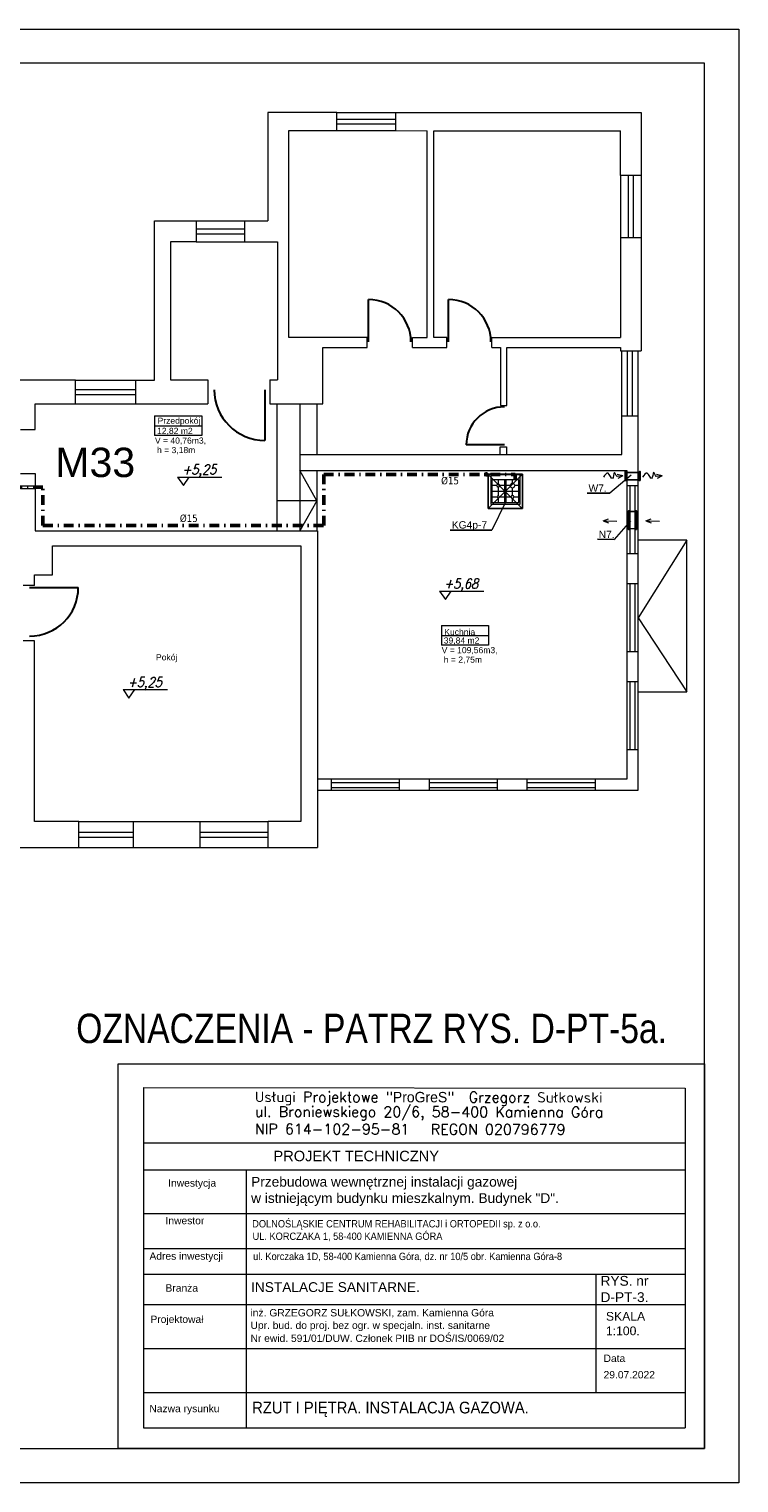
# Model space of a CAD drawing. Extents: x 34439 to 126910, y -74890 to 17912.
# Tile 94 of 144: x 116574 to 118023, y -58617 to -55647. Entities that reach past the tile are written whole.
import ezdxf

# ---------------------------------------------------------------- set-up
doc = ezdxf.new("R2010")
doc.units = 0
doc.header["$MEASUREMENT"] = 0
for name, pattern in [('DASHDOT', [8.5, 4, -2, 0.5, -2]), ('DASHED', [19.05, 12.7, -6.35]), ('Przerywana długa', [1058333.301544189, 634999.990463, -423333.311081])]:
    doc.linetypes.add(name, pattern=pattern)
for name, color, linetype, lineweight in [('0.25', 6, 'Continuous', 9), ('062', 62, 'Continuous', 0), ('_konstrukcja', 96, 'Continuous', 20), ('_stolarka', 82, 'Continuous', 30), ('A-ARM', 1, 'Continuous', 15), ('inst-gaz-rury', 50, 'Continuous', 50), ('Opisy_wymiary.2D77', 7, 'Continuous', 0), ('tabelka', 255, 'Continuous', 13), ('tabelka2', 251, 'Continuous', 13), ('urzadzenia', 6, 'Continuous', 15), ('wymiar', 3, 'Continuous', 13), ('WYMIARKI', 10, 'Continuous', 13)]:
    doc.layers.add(name, color=color, linetype=linetype, lineweight=lineweight)
doc.layers.add('Opisy', color=2, linetype='Continuous')
doc.layers.add('urządzenia', color=140, linetype='Continuous')
doc.styles.add('GA4-ATR-TEXT', font='arial.ttf', dxfattribs={"width": 0.9})
doc.styles.add('GENERATED_STYLE_1', font='ARIAL.TTF')
doc.styles.add('ROMANS', font='SIMPLEX.SHX', dxfattribs={"width": 0.85, "oblique": 15, "height": 16})
doc.styles.get("Standard").update_dxf_attribs({"font": 'ARIALN.TTF'})
doc.styles.add('T.N.ROMAN', font='SIMPLEX')

# ---------------------------------------------------------------- blocks, each defined once
blk = doc.blocks.new('DYBY2002-B01x0504')
at = {"layer": 'A-ARM'}
for p, q in [((0, 60), (60, 60)), ((0, 0), (0, 60)), ((60, 60), (60, 5)), ((2.5, 11), (2.5, 55.5)), ((2.5, 45), (13.5, 45)), ((57.5, 34), (2.5, 34)), ((2.5, 33.5), (57.5, 33.5)), ((3.5, 56.5), (56.5, 56.5)), ((15.5, 47), (15.5, 56.5)), ((15.5, 25), (15.5, 43)), ((17.5, 45), (41.5, 45)), ((28.5, 11), (28.5, 55.5)), ((31.5, 55.5), (31.5, 11)), ((44.5, 56.5), (44.5, 48)), ((44.5, 42), (44.5, 26.5)), ((47.5, 45), (57.5, 45)), ((57.5, 55.5), (57.5, 11)), ((60, 0), (0, 0)), ((12.5, 22), (2.5, 22)), ((56.5, 10), (3.5, 10)), ((15.5, 10), (15.5, 19)), ((40, 22), (18.5, 22)), ((44.5, 17.5), (44.5, 10)), ((57.5, 22), (49, 22)), ((60, 5), (60, 5)), ((60, 5), (60, 0))]:
    blk.add_line(p, q, dxfattribs=at)
for centre, radius in [((15.5, 45), 2), ((44.5, 45), 3), ((15.5, 22), 3), ((44.5, 22), 4.5)]:
    blk.add_circle(centre, radius, dxfattribs=at)
for centre, start, end in [((3.5, 55.5), 90, 180), ((56.5, 55.5), 0, 90), ((3.5, 11), 180, 270), ((56.5, 11), 270, 0)]:
    blk.add_arc(centre, 1, start, end, dxfattribs=at)

msp = doc.modelspace()

# ---------------------------------------------------------------- hatches: boundary and pattern name
at = {"layer": 'inst-gaz-rury', "linetype": 'Continuous'}
h = msp.add_hatch(color=256, dxfattribs=at)
h.paths.add_polyline_path([(117509.2, -56556.8, 0.420252), (117507.6, -56555.3), (117507.6, -56556.8)])
h.paths.add_polyline_path([(117506.2, -56556.8, 0.408201), (117507.6, -56558.3), (117507.6, -56556.8)])
h.paths.add_polyline_path([(117507.6, -56556.8), (117507.6, -56558.3, 0.417728), (117509.2, -56556.8)])
msp.add_hatch(color=256, dxfattribs=at).paths.add_polyline_path([(117507.6, -56556.8), (117507.6, -56555.3, 0.409454), (117506.2, -56556.8, 0.001073), (117506.2, -56556.8)])

# ---------------------------------------------------------------- linework, layer by layer
at = {"linetype": 'Continuous', "lineweight": 18}
for p, q in [((116830.3, -56437.2), (116926.8, -56437.2)), ((116830.3, -56437.2), (116830.3, -56477.4)), ((116830.3, -56457.8), (116926.8, -56457.8)), ((116926.8, -56437.2), (116926.8, -56477.4)), ((116926.8, -56477.4), (116830.3, -56477.4)), ((117415.8, -56865.4), (117512.3, -56865.4)), ((117415.8, -56865.4), (117415.8, -56905.6)), ((117512.3, -56865.4), (117512.3, -56905.6)), ((117415.8, -56885.9), (117512.3, -56885.9)), ((117512.3, -56905.6), (117415.8, -56905.6))]:
    msp.add_line(p, q, dxfattribs=at)
at = {"linetype": 'DASHED', "ltscale": 20}
for p, q in [((117511.7, -56626.6), (117581.7, -56556.6)), ((117581.7, -56626.8), (117511.7, -56556.8))]:
    msp.add_line(p, q, dxfattribs=at)
msp.add_lwpolyline([(117581.7, -56626.6), (117581.7, -56556.6), (117511.7, -56556.6), (117511.7, -56626.6)], close=True, dxfattribs=at)
at = {"layer": '0.25'}
for p, q in [((117786.5, -56559.7), (117774.8, -56561.3)), ((117786.5, -56559.7), (117775, -56557.2)), ((117786.5, -56559.7), (117776.2, -56565.3)), ((117866.6, -56559.7), (117854.8, -56561.3)), ((117866.5, -56559.7), (117855, -56557.2)), ((117866.5, -56559.7), (117856.2, -56565.3)), ((117746.1, -56651.6), (117774, -56652.4)), ((117746.2, -56651.7), (117757.2, -56647.8)), ((117746.2, -56651.7), (117757.1, -56656)), ((117833.3, -56651.6), (117861.2, -56652.4)), ((117833.4, -56651.7), (117844.4, -56647.8)), ((117833.4, -56651.7), (117844.3, -56656))]:
    msp.add_line(p, q, dxfattribs=at)
for points in [[(117774.8, -56561.3), (117772.2, -56558.7), (117768.4, -56544.5), (117766.3, -56575.9), (117756.6, -56547.5), (117749.9, -56557.8), (117746.7, -56562.6)], [(117854.8, -56561.3), (117852.2, -56558.7), (117848.4, -56544.5), (117846.4, -56575.9), (117836.6, -56547.5), (117829.9, -56557.8), (117826.7, -56562.6)]]:
    msp.add_open_spline(points, degree=3, knots=[11.780807, 11.780807, 11.780807, 11.780807, 21.987019, 35.220977, 49.180037, 61.636698, 61.636698, 61.636698, 61.636698], dxfattribs=at)
at = {"layer": '062', "linetype": 'Przerywana długa', "flags": 128}
msp.add_lwpolyline([(113823.4, -55647), (118023.4, -55647), (118023.4, -58617), (113823.4, -58617)], close=True, dxfattribs=at)
at = {"layer": '_konstrukcja', "ltscale": 50}
for p, q in [((117202.3, -55817.2), (117061.6, -55817.2)), ((117061.6, -55817.2), (117061.6, -56039.1)), ((117202.3, -55854.3), (117202.3, -55817.2)), ((117202.3, -55817.2), (117322.7, -55817.2)), ((117202.3, -55830.8), (117322.7, -55830.8)), ((117322.7, -55854.3), (117322.7, -55817.2)), ((117322.7, -55817.2), (117823.7, -55817.2)), ((117823.7, -55817.2), (117823.7, -55945.9)), ((117104.7, -56277), (117104.7, -55854.3)), ((117104.7, -55854.3), (117202.3, -55854.3)), ((117202.3, -55840.8), (117322.7, -55840.8)), ((117202.3, -55854.3), (117322.7, -55854.3)), ((117322.7, -55854.3), (117386.9, -55854.6)), ((117386.9, -56277), (117386.9, -55854.6)), ((117400.8, -56277), (117400.8, -55854.6)), ((117400.8, -55854.6), (117781.6, -55854.6)), ((117781.6, -55945.9), (117781.6, -55854.6)), ((117823.7, -55945.9), (117781.6, -55945.9)), ((117781.6, -55945.9), (117781.6, -56073.8)), ((117797.6, -55945.9), (117797.6, -56073.8)), ((117807.6, -55945.9), (117807.6, -56073.8)), ((117823.7, -55945.9), (117823.7, -56073.8)), ((116829.8, -56364.3), (116829.8, -56039.1)), ((116829.8, -56039.1), (116915.4, -56039.1)), ((116915.4, -56039.1), (116915.4, -56081.7)), ((116915.4, -56039.1), (117013.7, -56039.1)), ((117013.7, -56039.1), (117013.7, -56081.7)), ((117013.7, -56039.1), (117061.6, -56039.1)), ((116915.4, -56055.4), (117013.7, -56055.4)), ((116915.4, -56065.4), (117013.7, -56065.4)), ((116915.4, -56081.7), (116862.9, -56081.7)), ((116862.9, -56081.7), (116862.9, -56363.3)), ((116915.4, -56081.7), (117013.7, -56081.7)), ((117013.7, -56081.7), (117081.2, -56081.7)), ((117081.2, -56081.7), (117081.2, -56363.3)), ((117823.7, -56073.8), (117781.6, -56073.8)), ((117781.6, -56073.8), (117781.6, -56277)), ((117823.7, -56073.8), (117823.7, -56304.1)), ((117264.3, -56277), (117104.7, -56277)), ((117264.3, -56297.7), (117264.3, -56277)), ((117356.6, -56297.7), (117356.6, -56277)), ((117356.6, -56277), (117386.9, -56277)), ((117427.3, -56277), (117400.8, -56277)), ((117427.3, -56297.7), (117427.3, -56277)), ((117518.7, -56297.7), (117518.7, -56277)), ((117518.7, -56277), (117781.6, -56277)), ((117173.6, -56412.7), (117173.6, -56297.7)), ((117173.6, -56297.7), (117264.3, -56297.7)), ((117356.6, -56297.7), (117427.3, -56297.7)), ((117518.7, -56297.7), (117536.8, -56297.7)), ((117536.8, -56297.7), (117536.8, -56416.2)), ((117549.8, -56416.2), (117549.8, -56297.7)), ((117549.8, -56297.7), (117781.5, -56297.7)), ((117781.5, -56297.7), (117781.5, -56304.1)), ((117781.5, -56304.1), (117823.7, -56304.1)), ((117784.4, -56437.3), (117784.4, -56304.1)), ((117796.2, -56437.3), (117796.2, -56304.1)), ((117806.2, -56437.3), (117806.2, -56304.1)), ((117817.9, -56437.3), (117817.9, -56304.1)), ((116669, -56364.3), (116453.6, -56364.3)), ((116669, -56412.7), (116669, -56364.3)), ((116669, -56364.3), (116792.3, -56364.3)), ((116792.3, -56412.7), (116792.3, -56364.3)), ((116792.3, -56364.3), (116829.8, -56364.3)), ((116862.9, -56363.3), (116939.3, -56363.3)), ((116939.3, -56363.3), (116939.3, -56412.7)), ((117065.9, -56363.3), (117065.9, -56412.7)), ((117065.9, -56363.3), (117081.2, -56363.3)), ((116669, -56383.5), (116792.3, -56383.5)), ((116669, -56393.5), (116792.3, -56393.5)), ((116586.1, -56464.8), (116586.1, -56412.7)), ((116586.1, -56412.7), (116669, -56412.7)), ((116669, -56412.7), (116792.3, -56412.7)), ((116792.3, -56412.7), (116939.3, -56412.7)), ((117065.9, -56412.7), (117173.6, -56412.7)), ((117079.8, -56412.7), (117079.8, -56672.3)), ((117126.9, -56412.7), (117126.9, -56672.3)), ((117161.6, -56412.7), (117161.6, -56516.3)), ((117536.8, -56416.2), (117549.8, -56416.2)), ((117784.4, -56516.3), (117784.4, -56437.3)), ((117784.4, -56437.3), (117817.9, -56437.3)), ((117817.9, -57202.1), (117817.9, -56437.3)), ((116556.5, -56464.8), (116586.1, -56464.8)), ((117126.9, -56516.3), (117126.9, -56548.8)), ((117126.9, -56516.3), (117784.4, -56516.3)), ((117535.6, -56516.3), (117535.6, -56500.7)), ((117535.6, -56500.7), (117549.1, -56500.7)), ((117549.1, -56500.7), (117549.1, -56516.3)), ((117126.9, -56548.8), (117794.7, -56548.8)), ((117161.6, -56610.5), (117126.9, -56548.8)), ((117161.6, -56548.8), (117161.6, -56672.3)), ((117794.7, -56548.8), (117794.7, -57179.2)), ((116556.5, -56554.8), (116586.1, -56554.8)), ((116586.1, -56554.8), (116586.1, -56672.3)), ((117817.7, -56580.3), (117794.7, -56580.3)), ((117801.6, -56719.2), (117801.6, -56580.3)), ((117811.6, -56719.2), (117811.6, -56580.3)), ((117161.6, -56610.5), (117079.8, -56610.5)), ((117161.6, -56610.5), (117126.9, -56672.3)), ((116586.1, -56672.3), (117162.8, -56672.3)), ((117162.8, -56672.3), (117162.8, -57319.3)), ((117917.3, -56691.4), (117817.9, -56691.4)), ((117917.3, -56691.4), (117817.9, -56849.8)), ((117917.3, -57001.1), (117917.3, -56691.4)), ((116622, -56761.8), (116622, -56702.7)), ((116622, -56702.7), (117128.7, -56702.7)), ((117128.7, -56702.7), (117128.7, -57266.1)), ((117817.7, -56719.2), (117794.7, -56719.2)), ((116584.9, -56783.6), (116562.2, -56783.6)), ((116584.9, -56783.6), (116584.9, -56761.8)), ((116584.9, -56761.8), (116622, -56761.8)), ((117817.7, -56780.3), (117794.7, -56780.3)), ((117801.6, -56919.2), (117801.6, -56780.3)), ((117811.6, -56919.2), (117811.6, -56780.3)), ((117817.9, -56849.8), (117917.3, -57001.1)), ((116584.9, -56896.6), (116562.2, -56896.6)), ((116584.9, -57266.1), (116584.9, -56896.6)), ((117817.7, -56919.2), (117794.7, -56919.2)), ((117817.7, -56980.3), (117794.7, -56980.3)), ((117801.6, -57119.2), (117801.6, -56980.3)), ((117811.6, -57119.2), (117811.6, -56980.3)), ((117817.9, -57001.1), (117917.3, -57001.1)), ((117817.7, -57119.2), (117794.7, -57119.2)), ((117794.7, -57179.2), (117162.8, -57179.2)), ((117162.8, -57202.1), (117817.9, -57202.1)), ((117191.4, -57202.1), (117191.4, -57179.2)), ((117191.4, -57186.1), (117330.3, -57186.1)), ((117191.4, -57196.1), (117330.3, -57196.1)), ((117330.3, -57202.1), (117330.3, -57179.2)), ((117391.4, -57202.1), (117391.4, -57179.2)), ((117391.4, -57186.1), (117530.3, -57186.1)), ((117391.4, -57196.1), (117530.3, -57196.1)), ((117530.3, -57202.1), (117530.3, -57179.2)), ((117591.4, -57202.1), (117591.4, -57179.2)), ((117591.4, -57186.1), (117730.3, -57186.1)), ((117591.4, -57196.1), (117730.3, -57196.1)), ((117730.3, -57202.1), (117730.3, -57179.2)), ((116675.9, -57266.1), (116584.9, -57266.1)), ((116675.9, -57319.3), (116675.9, -57266.1)), ((116675.9, -57266.1), (116787.5, -57266.1)), ((116675.9, -57287.7), (116787.5, -57287.7)), ((116787.5, -57319.3), (116787.5, -57266.1)), ((116787.5, -57266.1), (116923.4, -57266.1)), ((116923.4, -57319.3), (116923.4, -57266.1)), ((116923.4, -57266.1), (117062.3, -57266.1)), ((116923.4, -57287.7), (117062.3, -57287.7)), ((117128.7, -57266.1), (117062.3, -57266.1)), ((117062.3, -57319.3), (117062.3, -57266.1)), ((116540.8, -57319.3), (116675.9, -57319.3)), ((116675.9, -57297.7), (116787.5, -57297.7)), ((116675.9, -57319.3), (116787.5, -57319.3)), ((116787.5, -57319.3), (116923.4, -57319.3)), ((116923.4, -57297.7), (117062.3, -57297.7)), ((116923.4, -57319.3), (117062.3, -57319.3)), ((117062.3, -57319.3), (117162.8, -57319.3))]:
    msp.add_line(p, q, dxfattribs=at)
at = {"layer": '_stolarka', "linetype": 'ByBlock', "ltscale": 50}
for p, q in [((117267.4, -56286), (117267.4, -56199.6)), ((117430.7, -56286), (117430.7, -56199.6)), ((117055.6, -56383.7), (117055.6, -56487.4)), ((117544.5, -56496.6), (117466.7, -56496.6)), ((116575, -56787.8), (116674.4, -56787.8))]:
    msp.add_line(p, q, dxfattribs=at)
for centre, radius, start, end in [((117267.4, -56286), 86.4, 0, 90), ((117430.7, -56286), 86.4, 0, 90), ((117055.6, -56383.7), 103.7, 180, 270), ((117544.5, -56496.6), 77.8, 90, 180), ((116575, -56787.8), 99.4, 270, 0)]:
    msp.add_arc(centre, radius, start, end, dxfattribs=at)
at = {"layer": 'inst-gaz-rury', "linetype": 'DASHDOT', "ltscale": 5}
for p, q in [((117175.9, -56556.8), (117566.5, -56556.8)), ((117175.9, -56661.5), (117175.9, -56556.8)), ((116602.4, -56582.9), (115737.6, -56582.9)), ((116602.4, -56661.5), (116602.4, -56582.9)), ((116602.4, -56661.5), (117175.9, -56661.5))]:
    msp.add_line(p, q, dxfattribs=at)
at = {"layer": 'inst-gaz-rury', "linetype": 'Continuous'}
msp.add_line((117566.5, -56567.7), (117566.5, -56556.8), dxfattribs=at)
msp.add_circle((117507.7, -56556.8), 1.5, dxfattribs=at)
at = {"layer": 'Opisy'}
for p, q in [((117713.9, -56595), (117760.2, -56595)), ((117433.9, -56670.6), (117518.7, -56670.7)), ((117734.8, -56689.4), (117768.4, -56689.5))]:
    msp.add_line(p, q, dxfattribs=at)
at = {"layer": 'Opisy_wymiary.2D77', "linetype": 'Continuous'}
for p, q in [((117953.4, -55717), (114013.4, -55717)), ((117953.4, -58547), (117953.4, -55717)), ((114013.4, -58547), (117953.4, -58547))]:
    msp.add_line(p, q, dxfattribs=at)
at = {"layer": 'tabelka', "linetype": 'Continuous'}
msp.add_lwpolyline([(116755.9, -57760.6), (117953.4, -57760.6), (117953.4, -58547), (116755.9, -58547)], close=True, dxfattribs=at)
at = {"layer": 'tabelka2', "linetype": 'Continuous'}
msp.add_line((116807.8, -57809.3), (116807.8, -58504.6), dxfattribs=at)
at = {"layer": 'tabelka2'}
for p, q in [((116807.8, -57809.3), (117914, -57810.9)), ((117914, -57810.9), (117914, -58504.6)), ((116807.8, -57922), (117914, -57922)), ((116807.8, -57977.5), (117913.4, -57977.5)), ((117017, -57977.5), (117017, -58504.6)), ((116807.8, -58066.7), (117913.4, -58066.7)), ((116807.8, -58137.9), (117913.4, -58137.9)), ((116807.8, -58190.8), (117913.4, -58190.8)), ((117732.1, -58432.6), (117732.1, -58190.8)), ((116807.8, -58252.6), (117914, -58252.6)), ((116807.8, -58342.6), (117914, -58342.6)), ((116807.8, -58432.6), (117914, -58432.6)), ((116807.8, -58504.6), (117914, -58504.6))]:
    msp.add_line(p, q, dxfattribs=at)
at = {"layer": 'urzadzenia', "linetype": 'Continuous'}
for p, q in [((116556.5, -56579.9), (116586.1, -56579.9)), ((116556.5, -56585.9), (116586.1, -56585.9))]:
    msp.add_line(p, q, dxfattribs=at)
at = {"layer": 'urządzenia', "ltscale": 0.2}
for p, q in [((117791.5, -56552.8), (117821.9, -56552.7)), ((117791.5, -56567.7), (117821.9, -56567.7)), ((117798.3, -56632.7), (117814, -56632.7)), ((117798.3, -56667.7), (117814, -56667.6))]:
    msp.add_line(p, q, dxfattribs=at)
at = {"layer": 'urządzenia', "linetype": 'Continuous'}
for points in [[(117793.1, -56569.5), (117793.1, -56551.1), (117791.5, -56551.1), (117791.5, -56569.5)], [(117821.9, -56569.5), (117821.9, -56551.1), (117820.2, -56551.1), (117820.2, -56569.5)], [(117799.9, -56669.4), (117799.9, -56631.1), (117798.3, -56631.1), (117798.3, -56669.4)], [(117814, -56669.4), (117814, -56631.1), (117812.4, -56631.1), (117812.4, -56669.4)]]:
    msp.add_lwpolyline(points, close=True, dxfattribs=at)
at = {"layer": 'wymiar'}
for p, q in [((117803.3, -56558.4), (117760.2, -56595)), ((117546.5, -56613.8), (117518.7, -56670.7)), ((117802.4, -56651.9), (117768.4, -56689.5))]:
    msp.add_line(p, q, dxfattribs=at)
at = {"layer": 'WYMIARKI'}
for p, q in [((116877.2, -56562.1), (116967.8, -56562.1)), ((117412.1, -56795), (117502.6, -56795)), ((116766, -56996.4), (116856.6, -56996.4))]:
    msp.add_line(p, q, dxfattribs=at)
for points in [[(116877.2, -56562.1), (116889.2, -56579.5), (116901.1, -56562.1)], [(117412.1, -56795), (117424, -56812.4), (117435.9, -56795)], [(116766, -56996.4), (116777.9, -57013.8), (116789.9, -56996.4)]]:
    msp.add_lwpolyline(points, dxfattribs=at)

# ---------------------------------------------------------------- block references
at = {"layer": 'A-ARM', "xscale": -1, "rotation": 179.9999999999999}
msp.add_blockref('DYBY2002-B01x0504', (117516.6, -56557.7), dxfattribs=at)

# ---------------------------------------------------------------- texts
at = {"style": 'GENERATED_STYLE_1'}
for s, p in [('W7.', (117716.3, -56592.3)), ('KG4p-7', (117437.1, -56667.4)), ('N7.', (117737.1, -56686.8))]:
    msp.add_text(s, height=15, dxfattribs=at).set_placement(p)
at = {"linetype": 'Continuous', "char_height": 12.5, "style": 'GENERATED_STYLE_1'}
for s, insert, attachment_point in [('Przedpokój', (116836.3, -56457.1), 7), ('V = 40,76m3,', (116831, -56481.4), 1), ('12,82 m2', (116835.3, -56461.6), 1), ('h = 3,18m', (116835.3, -56500.8), 1), ('Kuchnia', (117421.8, -56885.2), 7), ('39,84 m2', (117420.8, -56889.8), 1), ('Pokój', (116833.1, -56940.4), 7), ('V = 109,56m3,', (117416.5, -56909.5), 1), ('h = 2,75m', (117420.8, -56928.9), 1)]:
    msp.add_mtext(s, dxfattribs=dict(at, insert=insert, attachment_point=attachment_point))
at = {"layer": '_konstrukcja', "linetype": 'Continuous', "insert": (116627.6, -56563.1), "char_height": 60, "attachment_point": 7, "style": 'GENERATED_STYLE_1'}
msp.add_mtext('M33', dxfattribs=at)
at = {"layer": 'tabelka2', "style": 'GENERATED_STYLE_1'}
for s, p in [('inż. GRZEGORZ SUŁKOWSKI, zam. Kamienna Góra', (117026.1, -58276.9)), ('Projektował', (116821.8, -58290.2)), ('Upr. bud. do proj. bez ogr. w specjaln. inst. sanitarne', (117026.1, -58302.5)), ('Nr ewid. 591/01/DUW. Członek PIIB nr DOŚ/IS/0069/02', (117026.1, -58329))]:
    msp.add_text(s, height=15, dxfattribs=at).set_placement(p)
at = {"layer": 'tabelka2', "style": 'GENERATED_STYLE_1', "width": 0.9}
msp.add_text('RZUT I PIĘTRA. INSTALACJA GAZOWA. ', height=24, dxfattribs=at).set_placement((117029.5, -58475.1))
at = {"layer": 'tabelka2', "char_height": 21.327, "width": 2654.47, "attachment_point": 1, "rotation": 359.9094, "style": 'T.N.ROMAN'}
for s, insert in [('Usługi Projektowe "{\\fBrush Script MT|b0|i0|c0|p66;ProGreS}"  Grzegorz Sułkowski', (117035.2, -57817.7)), ('ul. Broniewskiego 20/6, 58-400 Kamienna Góra\\PNIP 614-102-95-81   REGON 020796779', (117035.2, -57847.8))]:
    msp.add_mtext(s, dxfattribs=dict(at, insert=insert))
at = {"layer": 'tabelka2', "attachment_point": 1}
for s, insert, char_height, width, style in [('PROJEKT TECHNICZNY', (117073, -57938.5), 21.349, 2657.127, 'GENERATED_STYLE_1'), ('{\\fArial|b0|i0|c238|p0;Inwestycja }', (116858.1, -57996.8), 15, 1107.136, 'GENERATED_STYLE_1'), ('Przebudowa wewnętrznej instalacji gazowej\\Pw istniejącym budynku mieszkalnym. Budynek "D".', (117027.4, -57991.8), 20, 1469.909, 'GENERATED_STYLE_1'), ('Inwestor}', (116852.6, -58073.6), 15, 1107.136, 'GENERATED_STYLE_1'), ('DOLNOŚLĄSKIE CENTRUM REHABILITACJI i ORTOPEDII sp. z o.o.', (117029.6, -58080.1), 15, 1107.136, 'GA4-ATR-TEXT'), ('UL. KORCZAKA 1, 58-400 KAMIENNA GÓRA', (117030.3, -58105.6), 15, 1107.136, 'GA4-ATR-TEXT'), ('Adres inwestycji}', (116819.8, -58146.1), 15, 1107.136, 'GENERATED_STYLE_1'), ('ul. Korczaka 1D, 58-400 Kamienna Góra, dz. nr 10/5 obr. Kamienna Góra-8', (117031.4, -58146.8), 15, 1107.136, 'GA4-ATR-TEXT'), ('Branża}', (116852.6, -58211.3), 15, 1107.136, 'GENERATED_STYLE_1'), ('INSTALACJE SANITARNE. ', (117027.3, -58207), 20, 1107.136, 'GENERATED_STYLE_1'), ('{\\fArial|b0|i0|c238|p0;RYS. nr \\PD-PT-3.}', (117740.9, -58194.2), 20, 1107.136, 'GENERATED_STYLE_1'), ('{\\fArial|b0|i0|c238|p0;SKALA \\P1:100.}', (117751.9, -58267.8), 17.791, 1107.136, 'GENERATED_STYLE_1'), ('Data}', (117747.1, -58354.9), 15, 1107.136, 'GENERATED_STYLE_1'), ('29.07.2022', (117747.1, -58388.5), 15, 1107.136, 'GENERATED_STYLE_1'), ('Nazwa rysunku }', (116819.6, -58457.6), 15, 1107.136, 'GENERATED_STYLE_1')]:
    msp.add_mtext(s, dxfattribs=dict(at, insert=insert, char_height=char_height, width=width, style=style))
at = {"layer": 'WYMIARKI', "attachment_point": 1}
for s, insert, char_height, width in [('{\\fTahoma|b0|i0|c238|p8;%%c15}', (117415.4, -56562), 15, 203), ('{\\fTahoma|b0|i0|c238|p8;%%c15}', (116881.9, -56638.9), 15, 203), ('{\\fArial Narrow|b0|i0|c238|p0;OZNACZENIA - PATRZ RYS. D-PT-5a.}', (116670.2, -57658.5), 60, 1290.016)]:
    msp.add_mtext(s, dxfattribs=dict(at, insert=insert, char_height=char_height, width=width))
at = {"layer": 'WYMIARKI', "style": 'ROMANS', "oblique": 15, "width": 0.85}
for tag, p in [('+5,25', (116886.3, -56556.8)), ('+5,68', (117421.1, -56789.8)), ('+5,25', (116775.1, -56991.2))]:
    msp.add_attdef(tag, p, '%%p0.00', height=20, dxfattribs=at)

doc.saveas('drawing.dxf')
